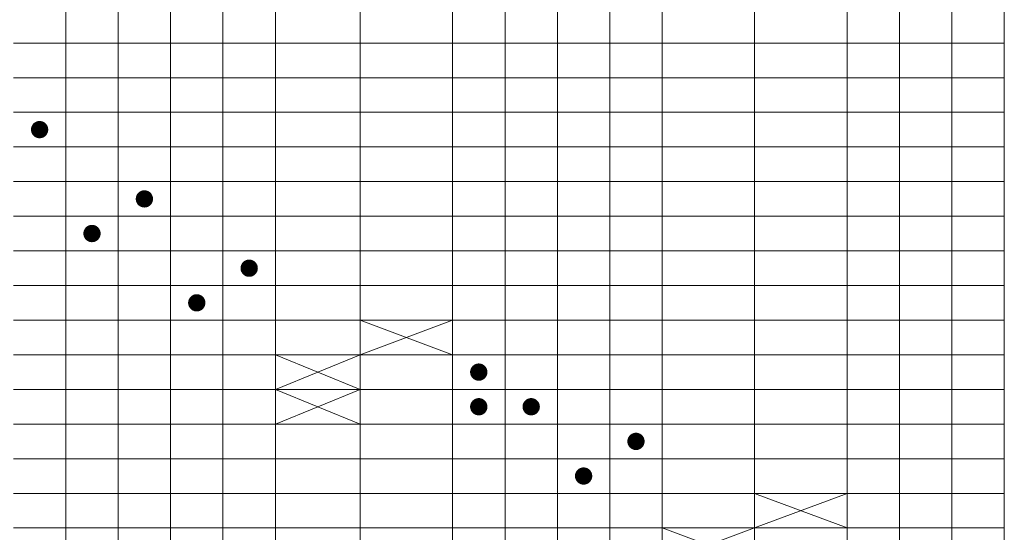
# Model space of a CAD drawing. Header units: millimetres. Extents: x 0 to 138, y 0 to 47.
# Tile 162 of 165: x 115 to 129, y 8 to 16. Entities that reach past the tile are written whole.
import ezdxf

# ---------------------------------------------------------------- set-up
doc = ezdxf.new("R2010")
doc.units = ezdxf.units.MM
doc.layers.add('PDF_Geomertry', color=7, linetype='Continuous')
doc.layers.add('PDF_Solid Fills', color=7, linetype='Continuous')

msp = doc.modelspace()

# ---------------------------------------------------------------- hatches: boundary and pattern name
at = {"layer": 'PDF_Solid Fills', "transparency": 33554559}
for points in [[(115.324, 14.185), (115.201, 14.201), (115.204, 14.217)], [(115.324, 14.185), (115.204, 14.217), (115.209, 14.232)], [(115.324, 14.185), (115.209, 14.232), (115.217, 14.247)], [(115.324, 14.185), (115.217, 14.247), (115.225, 14.261)], [(115.324, 14.185), (115.225, 14.261), (115.236, 14.273)], [(115.324, 14.185), (115.236, 14.273), (115.248, 14.284)], [(115.324, 14.185), (115.248, 14.284), (115.262, 14.293)], [(115.324, 14.185), (115.262, 14.293), (115.277, 14.3)], [(115.324, 14.185), (115.277, 14.3), (115.292, 14.305)], [(115.324, 14.185), (115.292, 14.305), (115.308, 14.309)], [(115.324, 14.185), (115.308, 14.309), (115.324, 14.31)], [(115.324, 14.185), (115.324, 14.31), (115.341, 14.309)], [(115.324, 14.185), (115.341, 14.309), (115.357, 14.305)], [(115.324, 14.185), (115.357, 14.305), (115.373, 14.3)], [(115.324, 14.185), (115.373, 14.3), (115.387, 14.293)], [(115.324, 14.185), (115.387, 14.293), (115.401, 14.284)], [(115.324, 14.185), (115.401, 14.284), (115.413, 14.273)], [(115.324, 14.185), (115.413, 14.273), (115.424, 14.261)], [(115.324, 14.185), (115.424, 14.261), (115.433, 14.247)], [(115.324, 14.185), (115.433, 14.247), (115.44, 14.232)], [(115.324, 14.185), (115.44, 14.232), (115.446, 14.217)], [(115.324, 14.185), (115.446, 14.217), (115.448, 14.201)], [(115.324, 14.185), (115.199, 14.185), (115.201, 14.201)], [(115.324, 14.185), (115.201, 14.168), (115.199, 14.185)], [(115.324, 14.185), (115.204, 14.152), (115.201, 14.168)], [(115.324, 14.185), (115.209, 14.137), (115.204, 14.152)], [(115.324, 14.185), (115.217, 14.122), (115.209, 14.137)], [(115.324, 14.185), (115.225, 14.108), (115.217, 14.122)], [(115.324, 14.185), (115.236, 14.096), (115.225, 14.108)], [(115.324, 14.185), (115.248, 14.085), (115.236, 14.096)], [(115.324, 14.185), (115.262, 14.076), (115.248, 14.085)], [(115.324, 14.185), (115.277, 14.069), (115.262, 14.076)], [(115.324, 14.185), (115.292, 14.064), (115.277, 14.069)], [(115.324, 14.185), (115.308, 14.061), (115.292, 14.064)], [(115.324, 14.185), (115.324, 14.06), (115.308, 14.061)], [(115.324, 14.185), (115.448, 14.201), (115.45, 14.185)], [(115.324, 14.185), (115.341, 14.061), (115.324, 14.06)], [(115.324, 14.185), (115.357, 14.064), (115.341, 14.061)], [(115.324, 14.185), (115.373, 14.069), (115.357, 14.064)], [(115.324, 14.185), (115.387, 14.076), (115.373, 14.069)], [(115.324, 14.185), (115.401, 14.085), (115.387, 14.076)], [(115.324, 14.185), (115.413, 14.096), (115.401, 14.085)], [(115.324, 14.185), (115.424, 14.108), (115.413, 14.096)], [(115.324, 14.185), (115.433, 14.122), (115.424, 14.108)], [(115.324, 14.185), (115.44, 14.137), (115.433, 14.122)], [(115.324, 14.185), (115.446, 14.152), (115.44, 14.137)], [(115.324, 14.185), (115.448, 14.168), (115.446, 14.152)], [(115.324, 14.185), (115.45, 14.185), (115.448, 14.168)], [(116.837, 13.184), (116.716, 13.216), (116.722, 13.231)], [(116.837, 13.184), (116.722, 13.231), (116.729, 13.246)], [(116.837, 13.184), (116.729, 13.246), (116.738, 13.26)], [(116.837, 13.184), (116.738, 13.26), (116.749, 13.272)], [(116.837, 13.184), (116.749, 13.272), (116.761, 13.283)], [(116.837, 13.184), (116.761, 13.283), (116.775, 13.292)], [(116.837, 13.184), (116.775, 13.292), (116.789, 13.299)], [(116.837, 13.184), (116.789, 13.299), (116.805, 13.304)], [(116.837, 13.184), (116.805, 13.304), (116.821, 13.308)], [(116.837, 13.184), (116.821, 13.308), (116.837, 13.309)], [(116.837, 13.184), (116.837, 13.309), (116.854, 13.308)], [(116.837, 13.184), (116.854, 13.308), (116.87, 13.304)], [(116.837, 13.184), (116.87, 13.304), (116.885, 13.299)], [(116.837, 13.184), (116.885, 13.299), (116.9, 13.292)], [(116.837, 13.184), (116.9, 13.292), (116.914, 13.283)], [(116.837, 13.184), (116.914, 13.283), (116.926, 13.272)], [(116.837, 13.184), (116.926, 13.272), (116.937, 13.26)], [(116.837, 13.184), (116.937, 13.26), (116.945, 13.246)], [(116.837, 13.184), (116.945, 13.246), (116.953, 13.231)], [(116.837, 13.184), (116.953, 13.231), (116.958, 13.216)], [(116.837, 13.184), (116.712, 13.184), (116.714, 13.2)], [(116.837, 13.184), (116.714, 13.167), (116.712, 13.184)], [(116.837, 13.184), (116.714, 13.2), (116.716, 13.216)], [(116.837, 13.184), (116.716, 13.151), (116.714, 13.167)], [(116.837, 13.184), (116.722, 13.136), (116.716, 13.151)], [(116.837, 13.184), (116.729, 13.121), (116.722, 13.136)], [(116.837, 13.184), (116.738, 13.107), (116.729, 13.121)], [(116.837, 13.184), (116.749, 13.095), (116.738, 13.107)], [(116.837, 13.184), (116.761, 13.084), (116.749, 13.095)], [(116.837, 13.184), (116.775, 13.075), (116.761, 13.084)], [(116.837, 13.184), (116.789, 13.068), (116.775, 13.075)], [(116.837, 13.184), (116.805, 13.063), (116.789, 13.068)], [(116.837, 13.184), (116.821, 13.06), (116.805, 13.063)], [(116.837, 13.184), (116.837, 13.059), (116.821, 13.06)], [(116.837, 13.184), (116.958, 13.216), (116.961, 13.2)], [(116.837, 13.184), (116.961, 13.2), (116.963, 13.184)], [(116.837, 13.184), (116.854, 13.06), (116.837, 13.059)], [(116.837, 13.184), (116.87, 13.063), (116.854, 13.06)], [(116.837, 13.184), (116.885, 13.068), (116.87, 13.063)], [(116.837, 13.184), (116.9, 13.075), (116.885, 13.068)], [(116.837, 13.184), (116.914, 13.084), (116.9, 13.075)], [(116.837, 13.184), (116.926, 13.095), (116.914, 13.084)], [(116.837, 13.184), (116.937, 13.107), (116.926, 13.095)], [(116.837, 13.184), (116.945, 13.121), (116.937, 13.107)], [(116.837, 13.184), (116.953, 13.136), (116.945, 13.121)], [(116.837, 13.184), (116.958, 13.151), (116.953, 13.136)], [(116.837, 13.184), (116.961, 13.167), (116.958, 13.151)], [(116.837, 13.184), (116.963, 13.184), (116.961, 13.167)], [(116.081, 12.683), (116.018, 12.791), (116.033, 12.799)], [(116.081, 12.683), (116.033, 12.799), (116.048, 12.804)], [(116.081, 12.683), (116.048, 12.804), (116.064, 12.807)], [(116.081, 12.683), (116.064, 12.807), (116.081, 12.808)], [(116.081, 12.683), (116.081, 12.808), (116.097, 12.807)], [(116.081, 12.683), (116.097, 12.807), (116.114, 12.804)], [(116.081, 12.683), (116.114, 12.804), (116.129, 12.799)], [(116.081, 12.683), (116.129, 12.799), (116.144, 12.791)], [(116.081, 12.683), (115.956, 12.683), (115.957, 12.7)], [(116.081, 12.683), (115.957, 12.667), (115.956, 12.683)], [(116.081, 12.683), (115.957, 12.7), (115.96, 12.715)], [(116.081, 12.683), (115.96, 12.651), (115.957, 12.667)], [(116.081, 12.683), (115.96, 12.715), (115.965, 12.731)], [(116.081, 12.683), (115.965, 12.635), (115.96, 12.651)], [(116.081, 12.683), (115.965, 12.731), (115.973, 12.746)], [(116.081, 12.683), (115.973, 12.621), (115.965, 12.635)], [(116.081, 12.683), (115.973, 12.746), (115.982, 12.759)], [(116.081, 12.683), (115.982, 12.607), (115.973, 12.621)], [(116.081, 12.683), (115.982, 12.759), (115.992, 12.772)], [(116.081, 12.683), (115.992, 12.595), (115.982, 12.607)], [(116.081, 12.683), (115.992, 12.772), (116.005, 12.783)], [(116.081, 12.683), (116.005, 12.584), (115.992, 12.595)], [(116.081, 12.683), (116.005, 12.783), (116.018, 12.791)], [(116.081, 12.683), (116.018, 12.575), (116.005, 12.584)], [(116.081, 12.683), (116.033, 12.568), (116.018, 12.575)], [(116.081, 12.683), (116.048, 12.562), (116.033, 12.568)], [(116.081, 12.683), (116.064, 12.559), (116.048, 12.562)], [(116.081, 12.683), (116.081, 12.558), (116.064, 12.559)], [(116.081, 12.683), (116.144, 12.791), (116.157, 12.783)], [(116.081, 12.683), (116.157, 12.783), (116.169, 12.772)], [(116.081, 12.683), (116.169, 12.772), (116.18, 12.759)], [(116.081, 12.683), (116.18, 12.759), (116.189, 12.746)], [(116.081, 12.683), (116.189, 12.746), (116.197, 12.731)], [(116.081, 12.683), (116.197, 12.731), (116.202, 12.715)], [(116.081, 12.683), (116.202, 12.715), (116.205, 12.7)], [(116.081, 12.683), (116.205, 12.7), (116.206, 12.683)], [(116.081, 12.683), (116.097, 12.559), (116.081, 12.558)], [(116.081, 12.683), (116.114, 12.562), (116.097, 12.559)], [(116.081, 12.683), (116.129, 12.568), (116.114, 12.562)], [(116.081, 12.683), (116.144, 12.575), (116.129, 12.568)], [(116.081, 12.683), (116.157, 12.584), (116.144, 12.575)], [(116.081, 12.683), (116.169, 12.595), (116.157, 12.584)], [(116.081, 12.683), (116.18, 12.607), (116.169, 12.595)], [(116.081, 12.683), (116.189, 12.621), (116.18, 12.607)], [(116.081, 12.683), (116.197, 12.635), (116.189, 12.621)], [(116.081, 12.683), (116.202, 12.651), (116.197, 12.635)], [(116.081, 12.683), (116.205, 12.667), (116.202, 12.651)], [(116.081, 12.683), (116.206, 12.683), (116.205, 12.667)], [(118.35, 12.183), (118.229, 12.215), (118.234, 12.23)], [(118.35, 12.183), (118.234, 12.23), (118.242, 12.245)], [(118.35, 12.183), (118.242, 12.245), (118.251, 12.259)], [(118.35, 12.183), (118.251, 12.259), (118.261, 12.271)], [(118.35, 12.183), (118.261, 12.271), (118.274, 12.282)], [(118.35, 12.183), (118.274, 12.282), (118.287, 12.291)], [(118.35, 12.183), (118.287, 12.291), (118.302, 12.298)], [(118.35, 12.183), (118.302, 12.298), (118.317, 12.303)], [(118.35, 12.183), (118.317, 12.303), (118.333, 12.307)], [(118.35, 12.183), (118.333, 12.307), (118.35, 12.308)], [(118.35, 12.183), (118.35, 12.308), (118.366, 12.307)], [(118.35, 12.183), (118.366, 12.307), (118.383, 12.303)], [(118.35, 12.183), (118.383, 12.303), (118.398, 12.298)], [(118.35, 12.183), (118.398, 12.298), (118.413, 12.291)], [(118.35, 12.183), (118.413, 12.291), (118.426, 12.282)], [(118.35, 12.183), (118.426, 12.282), (118.438, 12.271)], [(118.35, 12.183), (118.438, 12.271), (118.449, 12.259)], [(118.35, 12.183), (118.449, 12.259), (118.458, 12.245)], [(118.35, 12.183), (118.458, 12.245), (118.466, 12.23)], [(118.35, 12.183), (118.466, 12.23), (118.471, 12.215)], [(118.35, 12.183), (118.225, 12.183), (118.226, 12.199)], [(118.35, 12.183), (118.226, 12.166), (118.225, 12.183)], [(118.35, 12.183), (118.226, 12.199), (118.229, 12.215)], [(118.35, 12.183), (118.229, 12.15), (118.226, 12.166)], [(118.35, 12.183), (118.234, 12.135), (118.229, 12.15)], [(118.35, 12.183), (118.242, 12.12), (118.234, 12.135)], [(118.35, 12.183), (118.251, 12.107), (118.242, 12.12)], [(118.35, 12.183), (118.261, 12.094), (118.251, 12.107)], [(118.35, 12.183), (118.274, 12.083), (118.261, 12.094)], [(118.35, 12.183), (118.287, 12.074), (118.274, 12.083)], [(118.35, 12.183), (118.302, 12.067), (118.287, 12.074)], [(118.35, 12.183), (118.317, 12.062), (118.302, 12.067)], [(118.35, 12.183), (118.333, 12.059), (118.317, 12.062)], [(118.35, 12.183), (118.35, 12.058), (118.333, 12.059)], [(118.35, 12.183), (118.471, 12.215), (118.474, 12.199)], [(118.35, 12.183), (118.474, 12.199), (118.475, 12.183)], [(118.35, 12.183), (118.366, 12.059), (118.35, 12.058)], [(118.35, 12.183), (118.383, 12.062), (118.366, 12.059)], [(118.35, 12.183), (118.398, 12.067), (118.383, 12.062)], [(118.35, 12.183), (118.413, 12.074), (118.398, 12.067)], [(118.35, 12.183), (118.426, 12.083), (118.413, 12.074)], [(118.35, 12.183), (118.438, 12.094), (118.426, 12.083)], [(118.35, 12.183), (118.449, 12.107), (118.438, 12.094)], [(118.35, 12.183), (118.458, 12.12), (118.449, 12.107)], [(118.35, 12.183), (118.466, 12.135), (118.458, 12.12)], [(118.35, 12.183), (118.471, 12.15), (118.466, 12.135)], [(118.35, 12.183), (118.474, 12.166), (118.471, 12.15)], [(118.35, 12.183), (118.475, 12.183), (118.474, 12.166)], [(117.594, 11.682), (117.531, 11.79), (117.546, 11.798)], [(117.594, 11.682), (117.546, 11.798), (117.561, 11.803)], [(117.594, 11.682), (117.561, 11.803), (117.577, 11.806)], [(117.594, 11.682), (117.577, 11.806), (117.594, 11.807)], [(117.594, 11.682), (117.594, 11.807), (117.61, 11.806)], [(117.594, 11.682), (117.61, 11.806), (117.626, 11.803)], [(117.594, 11.682), (117.626, 11.803), (117.641, 11.798)], [(117.594, 11.682), (117.641, 11.798), (117.656, 11.79)], [(117.594, 11.682), (117.468, 11.682), (117.47, 11.699)], [(117.594, 11.682), (117.47, 11.666), (117.468, 11.682)], [(117.594, 11.682), (117.47, 11.699), (117.473, 11.714)], [(117.594, 11.682), (117.473, 11.65), (117.47, 11.666)], [(117.594, 11.682), (117.473, 11.714), (117.478, 11.73)], [(117.594, 11.682), (117.478, 11.634), (117.473, 11.65)], [(117.594, 11.682), (117.478, 11.73), (117.486, 11.745)], [(117.594, 11.682), (117.486, 11.62), (117.478, 11.634)], [(117.594, 11.682), (117.486, 11.745), (117.494, 11.758)], [(117.594, 11.682), (117.494, 11.606), (117.486, 11.62)], [(117.594, 11.682), (117.494, 11.758), (117.505, 11.771)], [(117.594, 11.682), (117.505, 11.594), (117.494, 11.606)], [(117.594, 11.682), (117.505, 11.771), (117.517, 11.781)], [(117.594, 11.682), (117.517, 11.583), (117.505, 11.594)], [(117.594, 11.682), (117.517, 11.781), (117.531, 11.79)], [(117.594, 11.682), (117.531, 11.573), (117.517, 11.583)], [(117.594, 11.682), (117.546, 11.567), (117.531, 11.573)], [(117.594, 11.682), (117.561, 11.561), (117.546, 11.567)], [(117.594, 11.682), (117.577, 11.558), (117.561, 11.561)], [(117.594, 11.682), (117.594, 11.557), (117.577, 11.558)], [(117.594, 11.682), (117.656, 11.79), (117.67, 11.781)], [(117.594, 11.682), (117.67, 11.781), (117.682, 11.771)], [(117.594, 11.682), (117.682, 11.771), (117.693, 11.758)], [(117.594, 11.682), (117.693, 11.758), (117.702, 11.745)], [(117.594, 11.682), (117.702, 11.745), (117.709, 11.73)], [(117.594, 11.682), (117.709, 11.73), (117.714, 11.714)], [(117.594, 11.682), (117.714, 11.714), (117.717, 11.699)], [(117.594, 11.682), (117.717, 11.699), (117.719, 11.682)], [(117.594, 11.682), (117.61, 11.558), (117.594, 11.557)], [(117.594, 11.682), (117.626, 11.561), (117.61, 11.558)], [(117.594, 11.682), (117.641, 11.567), (117.626, 11.561)], [(117.594, 11.682), (117.656, 11.573), (117.641, 11.567)], [(117.594, 11.682), (117.67, 11.583), (117.656, 11.573)], [(117.594, 11.682), (117.682, 11.594), (117.67, 11.583)], [(117.594, 11.682), (117.693, 11.606), (117.682, 11.594)], [(117.594, 11.682), (117.702, 11.62), (117.693, 11.606)], [(117.594, 11.682), (117.709, 11.634), (117.702, 11.62)], [(117.594, 11.682), (117.714, 11.65), (117.709, 11.634)], [(117.594, 11.682), (117.717, 11.666), (117.714, 11.65)], [(117.594, 11.682), (117.719, 11.682), (117.717, 11.666)], [(121.664, 10.681), (121.617, 10.796), (121.632, 10.802)], [(121.664, 10.681), (121.632, 10.802), (121.648, 10.805)], [(121.664, 10.681), (121.648, 10.805), (121.664, 10.806)], [(121.664, 10.681), (121.664, 10.806), (121.681, 10.805)], [(121.664, 10.681), (121.681, 10.805), (121.697, 10.802)], [(121.664, 10.681), (121.697, 10.802), (121.713, 10.796)], [(121.664, 10.681), (121.539, 10.681), (121.54, 10.697)], [(121.664, 10.681), (121.54, 10.665), (121.539, 10.681)], [(121.664, 10.681), (121.54, 10.697), (121.544, 10.714)], [(121.664, 10.681), (121.544, 10.648), (121.54, 10.665)], [(121.664, 10.681), (121.544, 10.714), (121.549, 10.729)], [(121.664, 10.681), (121.549, 10.633), (121.544, 10.648)], [(121.664, 10.681), (121.549, 10.729), (121.556, 10.744)], [(121.664, 10.681), (121.556, 10.619), (121.549, 10.633)], [(121.664, 10.681), (121.556, 10.744), (121.565, 10.757)], [(121.664, 10.681), (121.565, 10.605), (121.556, 10.619)], [(121.664, 10.681), (121.565, 10.757), (121.576, 10.77)], [(121.664, 10.681), (121.576, 10.592), (121.565, 10.605)], [(121.664, 10.681), (121.576, 10.77), (121.588, 10.78)], [(121.664, 10.681), (121.588, 10.582), (121.576, 10.592)], [(121.664, 10.681), (121.588, 10.78), (121.602, 10.789)], [(121.664, 10.681), (121.602, 10.573), (121.588, 10.582)], [(121.664, 10.681), (121.602, 10.789), (121.617, 10.796)], [(121.664, 10.681), (121.617, 10.566), (121.602, 10.573)], [(121.664, 10.681), (121.632, 10.56), (121.617, 10.566)], [(121.664, 10.681), (121.648, 10.557), (121.632, 10.56)], [(121.664, 10.681), (121.664, 10.556), (121.648, 10.557)], [(121.664, 10.681), (121.713, 10.796), (121.727, 10.789)], [(121.664, 10.681), (121.727, 10.789), (121.74, 10.78)], [(121.664, 10.681), (121.74, 10.78), (121.753, 10.77)], [(121.664, 10.681), (121.753, 10.77), (121.764, 10.757)], [(121.664, 10.681), (121.764, 10.757), (121.773, 10.744)], [(121.664, 10.681), (121.773, 10.744), (121.78, 10.729)], [(121.664, 10.681), (121.78, 10.729), (121.785, 10.714)], [(121.664, 10.681), (121.785, 10.714), (121.788, 10.697)], [(121.664, 10.681), (121.788, 10.697), (121.789, 10.681)], [(121.664, 10.681), (121.681, 10.557), (121.664, 10.556)], [(121.664, 10.681), (121.697, 10.56), (121.681, 10.557)], [(121.664, 10.681), (121.713, 10.566), (121.697, 10.56)], [(121.664, 10.681), (121.727, 10.573), (121.713, 10.566)], [(121.664, 10.681), (121.74, 10.582), (121.727, 10.573)], [(121.664, 10.681), (121.753, 10.592), (121.74, 10.582)], [(121.664, 10.681), (121.764, 10.605), (121.753, 10.592)], [(121.664, 10.681), (121.773, 10.619), (121.764, 10.605)], [(121.664, 10.681), (121.78, 10.633), (121.773, 10.619)], [(121.664, 10.681), (121.785, 10.648), (121.78, 10.633)], [(121.664, 10.681), (121.788, 10.665), (121.785, 10.648)], [(121.664, 10.681), (121.789, 10.681), (121.788, 10.665)], [(121.664, 10.18), (121.549, 10.228), (121.556, 10.243)], [(121.664, 10.18), (121.556, 10.243), (121.565, 10.257)], [(121.664, 10.18), (121.565, 10.257), (121.576, 10.269)], [(121.664, 10.18), (121.576, 10.269), (121.588, 10.28)], [(121.664, 10.18), (121.588, 10.28), (121.602, 10.289)], [(121.664, 10.18), (121.602, 10.289), (121.617, 10.296)], [(121.664, 10.18), (121.617, 10.296), (121.632, 10.301)], [(121.664, 10.18), (121.632, 10.301), (121.648, 10.305)], [(121.664, 10.18), (121.648, 10.305), (121.664, 10.306)], [(121.664, 10.18), (121.664, 10.306), (121.681, 10.305)], [(121.664, 10.18), (121.681, 10.305), (121.697, 10.301)], [(121.664, 10.18), (121.697, 10.301), (121.713, 10.296)], [(121.664, 10.18), (121.713, 10.296), (121.727, 10.289)], [(121.664, 10.18), (121.727, 10.289), (121.74, 10.28)], [(121.664, 10.18), (121.74, 10.28), (121.753, 10.269)], [(121.664, 10.18), (121.753, 10.269), (121.764, 10.257)], [(121.664, 10.18), (121.764, 10.257), (121.773, 10.243)], [(121.664, 10.18), (121.773, 10.243), (121.78, 10.228)], [(122.421, 10.18), (122.305, 10.228), (122.312, 10.243)], [(122.421, 10.18), (122.312, 10.243), (122.322, 10.257)], [(122.421, 10.18), (122.322, 10.257), (122.332, 10.269)], [(122.421, 10.18), (122.332, 10.269), (122.345, 10.28)], [(122.421, 10.18), (122.345, 10.28), (122.358, 10.289)], [(122.421, 10.18), (122.358, 10.289), (122.373, 10.296)], [(122.421, 10.18), (122.373, 10.296), (122.388, 10.301)], [(122.421, 10.18), (122.388, 10.301), (122.404, 10.305)], [(122.421, 10.18), (122.404, 10.305), (122.421, 10.306)], [(122.421, 10.18), (122.421, 10.306), (122.437, 10.305)], [(122.421, 10.18), (122.437, 10.305), (122.453, 10.301)], [(122.421, 10.18), (122.453, 10.301), (122.469, 10.296)], [(122.421, 10.18), (122.469, 10.296), (122.484, 10.289)], [(122.421, 10.18), (122.484, 10.289), (122.497, 10.28)], [(122.421, 10.18), (122.497, 10.28), (122.509, 10.269)], [(122.421, 10.18), (122.509, 10.269), (122.52, 10.257)], [(122.421, 10.18), (122.52, 10.257), (122.529, 10.243)], [(122.421, 10.18), (122.529, 10.243), (122.537, 10.228)], [(121.664, 10.18), (121.539, 10.18), (121.54, 10.197)], [(121.664, 10.18), (121.54, 10.164), (121.539, 10.18)], [(121.664, 10.18), (121.54, 10.197), (121.544, 10.213)], [(121.664, 10.18), (121.544, 10.148), (121.54, 10.164)], [(121.664, 10.18), (121.544, 10.213), (121.549, 10.228)], [(121.664, 10.18), (121.549, 10.132), (121.544, 10.148)], [(121.664, 10.18), (121.556, 10.118), (121.549, 10.132)], [(121.664, 10.18), (121.565, 10.105), (121.556, 10.118)], [(121.664, 10.18), (121.576, 10.092), (121.565, 10.105)], [(121.664, 10.18), (121.588, 10.081), (121.576, 10.092)], [(121.664, 10.18), (121.602, 10.072), (121.588, 10.081)], [(121.664, 10.18), (121.617, 10.065), (121.602, 10.072)], [(121.664, 10.18), (121.632, 10.06), (121.617, 10.065)], [(121.664, 10.18), (121.648, 10.056), (121.632, 10.06)], [(121.664, 10.18), (121.664, 10.055), (121.648, 10.056)], [(121.664, 10.18), (121.78, 10.228), (121.785, 10.213)], [(121.664, 10.18), (121.785, 10.213), (121.788, 10.197)], [(121.664, 10.18), (121.788, 10.197), (121.789, 10.18)], [(121.664, 10.18), (121.681, 10.056), (121.664, 10.055)], [(121.664, 10.18), (121.697, 10.06), (121.681, 10.056)], [(121.664, 10.18), (121.713, 10.065), (121.697, 10.06)], [(121.664, 10.18), (121.727, 10.072), (121.713, 10.065)], [(121.664, 10.18), (121.74, 10.081), (121.727, 10.072)], [(121.664, 10.18), (121.753, 10.092), (121.74, 10.081)], [(121.664, 10.18), (121.764, 10.105), (121.753, 10.092)], [(121.664, 10.18), (121.773, 10.118), (121.764, 10.105)], [(121.664, 10.18), (121.78, 10.132), (121.773, 10.118)], [(121.664, 10.18), (121.785, 10.148), (121.78, 10.132)], [(121.664, 10.18), (121.788, 10.164), (121.785, 10.148)], [(121.664, 10.18), (121.789, 10.18), (121.788, 10.164)], [(122.421, 10.18), (122.296, 10.18), (122.297, 10.197)], [(122.421, 10.18), (122.297, 10.164), (122.296, 10.18)], [(122.421, 10.18), (122.297, 10.197), (122.3, 10.213)], [(122.421, 10.18), (122.3, 10.148), (122.297, 10.164)], [(122.421, 10.18), (122.3, 10.213), (122.305, 10.228)], [(122.421, 10.18), (122.305, 10.132), (122.3, 10.148)], [(122.421, 10.18), (122.312, 10.118), (122.305, 10.132)], [(122.421, 10.18), (122.322, 10.105), (122.312, 10.118)], [(122.421, 10.18), (122.332, 10.092), (122.322, 10.105)], [(122.421, 10.18), (122.345, 10.081), (122.332, 10.092)], [(122.421, 10.18), (122.358, 10.072), (122.345, 10.081)], [(122.421, 10.18), (122.373, 10.065), (122.358, 10.072)], [(122.421, 10.18), (122.388, 10.06), (122.373, 10.065)], [(122.421, 10.18), (122.404, 10.056), (122.388, 10.06)], [(122.421, 10.18), (122.421, 10.055), (122.404, 10.056)], [(122.421, 10.18), (122.537, 10.228), (122.542, 10.213)], [(122.421, 10.18), (122.542, 10.213), (122.545, 10.197)], [(122.421, 10.18), (122.545, 10.197), (122.546, 10.18)], [(122.421, 10.18), (122.437, 10.056), (122.421, 10.055)], [(122.421, 10.18), (122.453, 10.06), (122.437, 10.056)], [(122.421, 10.18), (122.469, 10.065), (122.453, 10.06)], [(122.421, 10.18), (122.484, 10.072), (122.469, 10.065)], [(122.421, 10.18), (122.497, 10.081), (122.484, 10.072)], [(122.421, 10.18), (122.509, 10.092), (122.497, 10.081)], [(122.421, 10.18), (122.52, 10.105), (122.509, 10.092)], [(122.421, 10.18), (122.529, 10.118), (122.52, 10.105)], [(122.421, 10.18), (122.537, 10.132), (122.529, 10.118)], [(122.421, 10.18), (122.542, 10.148), (122.537, 10.132)], [(122.421, 10.18), (122.545, 10.164), (122.542, 10.148)], [(122.421, 10.18), (122.546, 10.18), (122.545, 10.164)], [(123.933, 9.68), (123.808, 9.68), (123.809, 9.696)], [(123.933, 9.68), (123.809, 9.663), (123.808, 9.68)], [(123.933, 9.68), (123.809, 9.696), (123.813, 9.713)], [(123.933, 9.68), (123.813, 9.648), (123.809, 9.663)], [(123.933, 9.68), (123.813, 9.713), (123.818, 9.728)], [(123.933, 9.68), (123.818, 9.632), (123.813, 9.648)], [(123.933, 9.68), (123.818, 9.728), (123.825, 9.743)], [(123.933, 9.68), (123.825, 9.617), (123.818, 9.632)], [(123.933, 9.68), (123.825, 9.743), (123.834, 9.756)], [(123.933, 9.68), (123.834, 9.604), (123.825, 9.617)], [(123.933, 9.68), (123.834, 9.756), (123.845, 9.768)], [(123.933, 9.68), (123.845, 9.591), (123.834, 9.604)], [(123.933, 9.68), (123.845, 9.768), (123.857, 9.779)], [(123.933, 9.68), (123.857, 9.581), (123.845, 9.591)], [(123.933, 9.68), (123.857, 9.779), (123.871, 9.789)], [(123.933, 9.68), (123.871, 9.572), (123.857, 9.581)], [(123.933, 9.68), (123.871, 9.789), (123.886, 9.795)], [(123.933, 9.68), (123.886, 9.564), (123.871, 9.572)], [(123.933, 9.68), (123.886, 9.795), (123.901, 9.801)], [(123.933, 9.68), (123.901, 9.559), (123.886, 9.564)], [(123.933, 9.68), (123.901, 9.801), (123.917, 9.804)], [(123.933, 9.68), (123.917, 9.556), (123.901, 9.559)], [(123.933, 9.68), (123.917, 9.804), (123.933, 9.805)], [(123.933, 9.68), (123.933, 9.555), (123.917, 9.556)], [(123.933, 9.68), (123.933, 9.805), (123.95, 9.804)], [(123.933, 9.68), (123.95, 9.804), (123.966, 9.801)], [(123.933, 9.68), (123.966, 9.801), (123.981, 9.795)], [(123.933, 9.68), (123.981, 9.795), (123.996, 9.789)], [(123.933, 9.68), (123.996, 9.789), (124.01, 9.779)], [(123.933, 9.68), (124.01, 9.779), (124.022, 9.768)], [(123.933, 9.68), (124.022, 9.768), (124.033, 9.756)], [(123.933, 9.68), (124.033, 9.756), (124.042, 9.743)], [(123.933, 9.68), (124.042, 9.743), (124.049, 9.728)], [(123.933, 9.68), (124.049, 9.728), (124.054, 9.713)], [(123.933, 9.68), (124.054, 9.713), (124.057, 9.696)], [(123.933, 9.68), (124.057, 9.696), (124.058, 9.68)], [(123.933, 9.68), (123.95, 9.556), (123.933, 9.555)], [(123.933, 9.68), (123.966, 9.559), (123.95, 9.556)], [(123.933, 9.68), (123.981, 9.564), (123.966, 9.559)], [(123.933, 9.68), (123.996, 9.572), (123.981, 9.564)], [(123.933, 9.68), (124.01, 9.581), (123.996, 9.572)], [(123.933, 9.68), (124.022, 9.591), (124.01, 9.581)], [(123.933, 9.68), (124.033, 9.604), (124.022, 9.591)], [(123.933, 9.68), (124.042, 9.617), (124.033, 9.604)], [(123.933, 9.68), (124.049, 9.632), (124.042, 9.617)], [(123.933, 9.68), (124.054, 9.648), (124.049, 9.632)], [(123.933, 9.68), (124.057, 9.663), (124.054, 9.648)], [(123.933, 9.68), (124.058, 9.68), (124.057, 9.663)], [(123.177, 9.179), (123.062, 9.228), (123.069, 9.242)], [(123.177, 9.179), (123.069, 9.242), (123.078, 9.255)], [(123.177, 9.179), (123.078, 9.255), (123.089, 9.268)], [(123.177, 9.179), (123.089, 9.268), (123.101, 9.279)], [(123.177, 9.179), (123.101, 9.279), (123.115, 9.288)], [(123.177, 9.179), (123.115, 9.288), (123.129, 9.295)], [(123.177, 9.179), (123.129, 9.295), (123.145, 9.3)], [(123.177, 9.179), (123.145, 9.3), (123.161, 9.303)], [(123.177, 9.179), (123.161, 9.303), (123.177, 9.304)], [(123.177, 9.179), (123.177, 9.304), (123.194, 9.303)], [(123.177, 9.179), (123.194, 9.303), (123.209, 9.3)], [(123.177, 9.179), (123.209, 9.3), (123.225, 9.295)], [(123.177, 9.179), (123.225, 9.295), (123.24, 9.288)], [(123.177, 9.179), (123.24, 9.288), (123.254, 9.279)], [(123.177, 9.179), (123.254, 9.279), (123.266, 9.268)], [(123.177, 9.179), (123.266, 9.268), (123.277, 9.255)], [(123.177, 9.179), (123.277, 9.255), (123.285, 9.242)], [(123.177, 9.179), (123.285, 9.242), (123.293, 9.228)], [(123.177, 9.179), (123.052, 9.179), (123.053, 9.196)], [(123.177, 9.179), (123.053, 9.163), (123.052, 9.179)], [(123.177, 9.179), (123.053, 9.196), (123.056, 9.212)], [(123.177, 9.179), (123.056, 9.147), (123.053, 9.163)], [(123.177, 9.179), (123.056, 9.212), (123.062, 9.228)], [(123.177, 9.179), (123.062, 9.132), (123.056, 9.147)], [(123.177, 9.179), (123.069, 9.117), (123.062, 9.132)], [(123.177, 9.179), (123.078, 9.103), (123.069, 9.117)], [(123.177, 9.179), (123.089, 9.091), (123.078, 9.103)], [(123.177, 9.179), (123.101, 9.08), (123.089, 9.091)], [(123.177, 9.179), (123.115, 9.071), (123.101, 9.08)], [(123.177, 9.179), (123.129, 9.064), (123.115, 9.071)], [(123.177, 9.179), (123.145, 9.059), (123.129, 9.064)], [(123.177, 9.179), (123.161, 9.055), (123.145, 9.059)], [(123.177, 9.179), (123.177, 9.054), (123.161, 9.055)], [(123.177, 9.179), (123.293, 9.228), (123.298, 9.212)], [(123.177, 9.179), (123.298, 9.212), (123.301, 9.196)], [(123.177, 9.179), (123.301, 9.196), (123.302, 9.179)], [(123.177, 9.179), (123.194, 9.055), (123.177, 9.054)], [(123.177, 9.179), (123.209, 9.059), (123.194, 9.055)], [(123.177, 9.179), (123.225, 9.064), (123.209, 9.059)], [(123.177, 9.179), (123.24, 9.071), (123.225, 9.064)], [(123.177, 9.179), (123.254, 9.08), (123.24, 9.071)], [(123.177, 9.179), (123.266, 9.091), (123.254, 9.08)], [(123.177, 9.179), (123.277, 9.103), (123.266, 9.091)], [(123.177, 9.179), (123.285, 9.117), (123.277, 9.103)], [(123.177, 9.179), (123.293, 9.132), (123.285, 9.117)], [(123.177, 9.179), (123.298, 9.147), (123.293, 9.132)], [(123.177, 9.179), (123.301, 9.163), (123.298, 9.147)], [(123.177, 9.179), (123.302, 9.179), (123.301, 9.163)]]:
    msp.add_hatch(color=256, dxfattribs=at).paths.add_polyline_path(points)

# ---------------------------------------------------------------- linework, layer by layer
at = {"layer": 'PDF_Geomertry', "lineweight": 15}
msp.add_lwpolyline([(73.993, 6.927), (129.25, 6.927), (129.25, 35.957), (73.993, 35.957), (73.993, 6.927)], close=True, dxfattribs=at)
for points in [[(119.952, 11.432), (121.286, 11.432), (121.286, 10.931), (119.952, 11.432), (119.952, 11.932), (121.286, 11.932), (121.286, 12.433), (122.043, 12.433), (122.043, 12.934), (122.799, 12.934), (122.799, 13.434), (123.555, 13.434), (123.555, 13.934), (124.311, 13.934), (124.311, 14.435), (125.646, 14.435), (125.646, 14.935), (126.981, 14.935), (126.981, 15.436), (127.738, 15.436), (127.738, 15.936), (128.494, 15.936), (128.494, 16.437), (129.25, 16.437)], [(114.946, 15.436), (115.703, 15.436), (115.703, 15.936)], [(114.946, 14.935), (115.703, 14.935), (115.703, 15.436), (116.459, 15.436), (116.459, 15.936)], [(114.946, 14.435), (115.703, 14.435), (115.703, 14.935), (116.459, 14.935), (116.459, 15.436), (117.215, 15.436), (117.215, 15.936)], [(114.946, 13.934), (115.703, 13.934), (115.703, 14.435), (116.459, 14.435), (116.459, 14.935), (117.215, 14.935), (117.215, 15.436), (117.972, 15.436), (117.972, 15.936)], [(114.946, 13.434), (115.703, 13.434), (115.703, 13.934), (116.459, 13.934), (116.459, 14.435), (117.215, 14.435), (117.215, 14.935), (117.972, 14.935), (117.972, 15.436), (118.728, 15.436), (118.728, 15.936)], [(114.946, 12.934), (115.703, 12.934), (115.703, 13.434), (116.459, 13.434), (116.459, 13.934), (117.215, 13.934), (117.215, 14.435), (117.972, 14.435), (117.972, 14.935), (118.728, 14.935), (118.728, 15.436), (119.952, 15.436), (119.952, 15.936)], [(114.946, 12.433), (115.703, 12.433), (115.703, 12.934), (116.459, 12.934), (116.459, 13.434), (117.215, 13.434), (117.215, 13.934), (117.972, 13.934), (117.972, 14.435), (118.728, 14.435), (118.728, 14.935), (119.952, 14.935), (119.952, 15.436), (121.286, 15.436), (121.286, 15.936)], [(114.946, 11.932), (115.703, 11.932), (115.703, 12.433), (116.459, 12.433), (116.459, 12.934), (117.215, 12.934), (117.215, 13.434), (117.972, 13.434), (117.972, 13.934), (118.728, 13.934), (118.728, 14.435), (119.952, 14.435), (119.952, 14.935), (121.286, 14.935), (121.286, 15.436), (122.043, 15.436), (122.043, 15.936)], [(114.946, 11.432), (115.703, 11.432), (115.703, 11.932), (116.459, 11.932), (116.459, 12.433), (117.215, 12.433), (117.215, 12.934), (117.972, 12.934), (117.972, 13.434), (118.728, 13.434), (118.728, 13.934), (119.952, 13.934), (119.952, 14.435), (121.286, 14.435), (121.286, 14.935), (122.043, 14.935), (122.043, 15.436), (122.799, 15.436), (122.799, 15.936)], [(114.946, 10.931), (115.703, 10.931), (115.703, 11.432), (116.459, 11.432), (116.459, 11.932), (117.215, 11.932), (117.215, 12.433), (117.972, 12.433), (117.972, 12.934), (118.728, 12.934), (118.728, 13.434), (119.952, 13.434), (119.952, 13.934), (121.286, 13.934), (121.286, 14.435), (122.043, 14.435), (122.043, 14.935), (122.799, 14.935), (122.799, 15.436), (123.555, 15.436), (123.555, 15.936)], [(114.946, 10.431), (115.703, 10.431), (115.703, 10.931), (116.459, 10.931), (116.459, 11.432), (117.215, 11.432), (117.215, 11.932), (117.972, 11.932), (117.972, 12.433), (118.728, 12.433), (118.728, 12.934), (119.952, 12.934), (119.952, 13.434), (121.286, 13.434), (121.286, 13.934), (122.043, 13.934), (122.043, 14.435), (122.799, 14.435), (122.799, 14.935), (123.555, 14.935), (123.555, 15.436), (124.311, 15.436), (124.311, 15.936)], [(114.946, 9.93), (115.703, 9.93), (115.703, 10.431), (116.459, 10.431), (116.459, 10.931), (117.215, 10.931), (117.215, 11.432), (117.972, 11.432), (117.972, 11.932), (118.728, 11.932), (118.728, 12.433), (119.952, 12.433), (119.952, 12.934), (121.286, 12.934), (121.286, 13.434), (122.043, 13.434), (122.043, 13.934), (122.799, 13.934), (122.799, 14.435), (123.555, 14.435), (123.555, 14.935), (124.311, 14.935), (124.311, 15.436), (125.646, 15.436), (125.646, 15.936)], [(114.946, 9.43), (115.703, 9.43), (115.703, 9.93), (116.459, 9.93), (116.459, 10.431), (117.215, 10.431), (117.215, 10.931), (117.972, 10.931), (117.972, 11.432), (118.728, 11.432), (118.728, 11.932), (119.952, 11.932), (119.952, 12.433), (121.286, 12.433), (121.286, 12.934), (122.043, 12.934), (122.043, 13.434), (122.799, 13.434), (122.799, 13.934), (123.555, 13.934), (123.555, 14.435), (124.311, 14.435), (124.311, 14.935), (125.646, 14.935), (125.646, 15.436), (126.981, 15.436), (126.981, 15.936)], [(118.728, 10.931), (119.952, 10.931), (119.952, 11.432), (118.728, 11.432), (118.728, 10.931), (119.952, 10.431), (118.728, 9.93), (118.728, 10.431), (119.952, 10.431), (119.952, 10.931), (121.286, 10.931), (121.286, 10.431), (119.952, 10.431), (119.952, 9.93), (118.728, 10.431), (119.952, 10.931), (121.286, 11.432), (121.286, 11.932), (122.043, 11.932), (122.043, 12.433), (122.799, 12.433), (122.799, 12.934), (123.555, 12.934), (123.555, 13.434), (124.311, 13.434), (124.311, 13.934), (125.646, 13.934), (125.646, 14.435), (126.981, 14.435), (126.981, 14.935), (127.738, 14.935), (127.738, 15.436), (128.494, 15.436), (128.494, 15.936)], [(121.286, 11.432), (122.043, 11.432), (122.043, 11.932), (122.799, 11.932), (122.799, 12.433), (123.555, 12.433), (123.555, 12.934), (124.311, 12.934), (124.311, 13.434), (125.646, 13.434), (125.646, 13.934), (126.981, 13.934), (126.981, 14.435), (127.738, 14.435), (127.738, 14.935), (128.494, 14.935), (128.494, 15.436), (129.25, 15.436)], [(121.286, 10.931), (122.043, 10.931), (122.043, 11.432), (122.799, 11.432), (122.799, 11.932), (123.555, 11.932), (123.555, 12.433), (124.311, 12.433), (124.311, 12.934), (125.646, 12.934), (125.646, 13.434), (126.981, 13.434), (126.981, 13.934), (127.738, 13.934), (127.738, 14.435), (128.494, 14.435), (128.494, 14.935), (129.25, 14.935)], [(119.952, 9.93), (121.286, 9.93), (121.286, 10.431), (122.043, 10.431), (122.043, 10.931), (122.799, 10.931), (122.799, 11.432), (123.555, 11.432), (123.555, 11.932), (124.311, 11.932), (124.311, 12.433), (125.646, 12.433), (125.646, 12.934), (126.981, 12.934), (126.981, 13.434), (127.738, 13.434), (127.738, 13.934), (128.494, 13.934), (128.494, 14.435), (129.25, 14.435)], [(117.972, 7.928), (117.972, 8.429), (118.728, 8.429), (118.728, 8.929), (119.952, 8.929), (119.952, 9.43), (121.286, 9.43), (121.286, 9.93), (122.043, 9.93), (122.043, 10.431), (122.799, 10.431), (122.799, 10.931), (123.555, 10.931), (123.555, 11.432), (124.311, 11.432), (124.311, 11.932), (125.646, 11.932), (125.646, 12.433), (126.981, 12.433), (126.981, 12.934), (127.738, 12.934), (127.738, 13.434), (128.494, 13.434), (128.494, 13.934), (129.25, 13.934)], [(118.728, 7.928), (118.728, 8.429), (119.952, 8.429), (119.952, 8.929), (121.286, 8.929), (121.286, 9.43), (122.043, 9.43), (122.043, 9.93), (122.799, 9.93), (122.799, 10.431), (123.555, 10.431), (123.555, 10.931), (124.311, 10.931), (124.311, 11.432), (125.646, 11.432), (125.646, 11.932), (126.981, 11.932), (126.981, 12.433), (127.738, 12.433), (127.738, 12.934), (128.494, 12.934), (128.494, 13.434), (129.25, 13.434)], [(119.952, 7.928), (119.952, 8.429), (121.286, 8.429), (121.286, 8.929), (122.043, 8.929), (122.043, 9.43), (122.799, 9.43), (122.799, 9.93), (123.555, 9.93), (123.555, 10.431), (124.311, 10.431), (124.311, 10.931), (125.646, 10.931), (125.646, 11.432), (126.981, 11.432), (126.981, 11.932), (127.738, 11.932), (127.738, 12.433), (128.494, 12.433), (128.494, 12.934), (129.25, 12.934)], [(118.728, 6.927), (118.728, 7.428), (119.952, 7.428), (119.952, 7.928), (121.286, 7.928), (121.286, 8.429), (122.043, 8.429), (122.043, 8.929), (122.799, 8.929), (122.799, 9.43), (123.555, 9.43), (123.555, 9.93), (124.311, 9.93), (124.311, 10.431), (125.646, 10.431), (125.646, 10.931), (126.981, 10.931), (126.981, 11.432), (127.738, 11.432), (127.738, 11.932), (128.494, 11.932), (128.494, 12.433), (129.25, 12.433)], [(119.952, 6.927), (119.952, 7.428), (121.286, 7.428), (121.286, 7.928), (122.043, 7.928), (122.043, 8.429), (122.799, 8.429), (122.799, 8.929), (123.555, 8.929), (123.555, 9.43), (124.311, 9.43), (124.311, 9.93), (125.646, 9.93), (125.646, 10.431), (126.981, 10.431), (126.981, 10.931), (127.738, 10.931), (127.738, 11.432), (128.494, 11.432), (128.494, 11.932), (129.25, 11.932)], [(121.286, 6.927), (121.286, 7.428), (122.043, 7.428), (122.043, 7.928), (122.799, 7.928), (122.799, 8.429), (123.555, 8.429), (123.555, 8.929), (124.311, 8.929), (124.311, 9.43), (125.646, 9.43), (125.646, 9.93), (126.981, 9.93), (126.981, 10.431), (127.738, 10.431), (127.738, 10.931), (128.494, 10.931), (128.494, 11.432), (129.25, 11.432)], [(114.946, 8.429), (115.703, 8.429), (115.703, 8.929), (116.459, 8.929), (116.459, 9.43), (117.215, 9.43), (117.215, 9.93), (117.972, 9.93), (117.972, 10.431), (118.728, 10.431), (118.728, 10.931), (117.972, 10.931), (117.972, 10.431), (117.215, 10.431), (117.215, 9.93), (116.459, 9.93), (116.459, 9.43), (115.703, 9.43), (115.703, 8.929), (114.946, 8.929)], [(125.646, 8.929), (126.981, 8.929), (126.981, 8.429), (125.646, 8.929), (125.646, 9.43), (126.981, 9.43), (126.981, 9.93), (127.738, 9.93), (127.738, 10.431), (128.494, 10.431), (128.494, 10.931), (129.25, 10.931)], [(124.311, 8.429), (125.646, 8.429), (125.646, 8.929), (124.311, 8.929), (124.311, 8.429), (125.646, 7.928), (124.311, 7.428), (124.311, 7.928), (125.646, 7.928), (125.646, 8.429), (126.981, 8.429), (126.981, 7.928), (125.646, 7.928), (125.646, 7.428), (124.311, 7.928), (125.646, 8.429), (126.981, 8.929), (126.981, 9.43), (127.738, 9.43), (127.738, 9.93), (128.494, 9.93), (128.494, 10.431), (129.25, 10.431)], [(114.946, 6.927), (114.946, 7.428), (115.703, 7.428), (115.703, 7.928), (116.459, 7.928), (116.459, 8.429), (117.215, 8.429), (117.215, 8.929), (117.972, 8.929), (117.972, 9.43), (118.728, 9.43), (118.728, 9.93), (117.972, 9.93), (117.972, 9.43), (117.215, 9.43), (117.215, 8.929), (116.459, 8.929), (116.459, 8.429), (115.703, 8.429), (115.703, 7.928), (114.946, 7.928), (114.946, 7.428), (114.19, 7.428), (114.19, 6.927)], [(115.703, 6.927), (115.703, 7.428), (116.459, 7.428), (116.459, 7.928), (117.215, 7.928), (117.215, 8.429), (117.972, 8.429), (117.972, 8.929), (118.728, 8.929), (118.728, 9.43), (119.952, 9.43), (119.952, 9.93), (118.728, 9.93)], [(126.981, 8.929), (127.738, 8.929), (127.738, 9.43), (128.494, 9.43), (128.494, 9.93), (129.25, 9.93)], [(126.981, 8.429), (127.738, 8.429), (127.738, 8.929), (128.494, 8.929), (128.494, 9.43), (129.25, 9.43)], [(125.646, 7.428), (126.981, 7.428), (126.981, 7.928), (127.738, 7.928), (127.738, 8.429), (128.494, 8.429), (128.494, 8.929), (129.25, 8.929)], [(122.799, 6.927), (122.799, 7.428), (123.555, 7.428), (123.555, 7.928), (124.311, 7.928), (124.311, 8.429), (123.555, 8.429), (123.555, 7.928), (122.799, 7.928), (122.799, 7.428), (122.043, 7.428), (122.043, 6.927)], [(126.981, 6.927), (126.981, 7.428), (127.738, 7.428), (127.738, 7.928), (128.494, 7.928), (128.494, 8.429), (129.25, 8.429)]]:
    msp.add_lwpolyline(points, dxfattribs=at)
at = {"layer": 'PDF_Geomertry', "lineweight": 0}
for points in [[(115.262, 14.185), (115.263, 14.176), (115.264, 14.169), (115.267, 14.161), (115.27, 14.153), (115.275, 14.146), (115.28, 14.14), (115.287, 14.135), (115.293, 14.13), (115.301, 14.127), (115.308, 14.124), (115.317, 14.123), (115.324, 14.122), (115.333, 14.123), (115.341, 14.124), (115.348, 14.127), (115.356, 14.13), (115.363, 14.135), (115.369, 14.14), (115.374, 14.146), (115.379, 14.153), (115.382, 14.161), (115.385, 14.169), (115.387, 14.176), (115.387, 14.185), (115.387, 14.193), (115.385, 14.201), (115.382, 14.208), (115.379, 14.216), (115.374, 14.223), (115.369, 14.229), (115.363, 14.234), (115.356, 14.239), (115.348, 14.242), (115.341, 14.245), (115.333, 14.247), (115.324, 14.247), (115.317, 14.247), (115.308, 14.245), (115.301, 14.242), (115.293, 14.239), (115.287, 14.234), (115.28, 14.229), (115.275, 14.223), (115.27, 14.216), (115.267, 14.208), (115.264, 14.201), (115.263, 14.193), (115.262, 14.185)], [(116.775, 13.184), (116.775, 13.175), (116.777, 13.167), (116.78, 13.16), (116.783, 13.152), (116.787, 13.146), (116.793, 13.14), (116.799, 13.134), (116.806, 13.129), (116.814, 13.126), (116.821, 13.123), (116.829, 13.121), (116.837, 13.121), (116.845, 13.121), (116.854, 13.123), (116.861, 13.126), (116.868, 13.129), (116.875, 13.134), (116.882, 13.14), (116.887, 13.146), (116.891, 13.152), (116.895, 13.16), (116.898, 13.167), (116.899, 13.175), (116.9, 13.184), (116.899, 13.192), (116.898, 13.2), (116.895, 13.208), (116.891, 13.215), (116.887, 13.221), (116.882, 13.228), (116.875, 13.233), (116.868, 13.238), (116.861, 13.242), (116.854, 13.244), (116.845, 13.246), (116.837, 13.246), (116.829, 13.246), (116.821, 13.244), (116.814, 13.242), (116.806, 13.238), (116.799, 13.233), (116.793, 13.228), (116.787, 13.221), (116.783, 13.215), (116.78, 13.208), (116.777, 13.2), (116.775, 13.192), (116.775, 13.184)], [(116.018, 12.683), (116.019, 12.675), (116.02, 12.667), (116.023, 12.659), (116.027, 12.652), (116.031, 12.645), (116.037, 12.639), (116.043, 12.633), (116.05, 12.629), (116.057, 12.625), (116.064, 12.623), (116.073, 12.621), (116.081, 12.621), (116.089, 12.621), (116.097, 12.623), (116.105, 12.625), (116.112, 12.629), (116.119, 12.633), (116.125, 12.639), (116.131, 12.645), (116.135, 12.652), (116.139, 12.659), (116.142, 12.667), (116.143, 12.675), (116.144, 12.683), (116.143, 12.691), (116.142, 12.699), (116.139, 12.707), (116.135, 12.714), (116.131, 12.721), (116.125, 12.727), (116.119, 12.733), (116.112, 12.737), (116.105, 12.741), (116.097, 12.744), (116.089, 12.745), (116.081, 12.746), (116.073, 12.745), (116.064, 12.744), (116.057, 12.741), (116.05, 12.737), (116.043, 12.733), (116.037, 12.727), (116.031, 12.721), (116.027, 12.714), (116.023, 12.707), (116.02, 12.699), (116.019, 12.691), (116.018, 12.683)], [(118.287, 12.183), (118.288, 12.174), (118.289, 12.166), (118.292, 12.159), (118.296, 12.151), (118.3, 12.144), (118.306, 12.138), (118.312, 12.133), (118.319, 12.128), (118.326, 12.125), (118.334, 12.122), (118.342, 12.12), (118.35, 12.12), (118.358, 12.12), (118.366, 12.122), (118.374, 12.125), (118.381, 12.128), (118.388, 12.133), (118.394, 12.138), (118.4, 12.144), (118.404, 12.151), (118.408, 12.159), (118.411, 12.166), (118.412, 12.174), (118.413, 12.183), (118.412, 12.19), (118.411, 12.199), (118.408, 12.207), (118.404, 12.214), (118.4, 12.221), (118.394, 12.227), (118.388, 12.232), (118.381, 12.237), (118.374, 12.24), (118.366, 12.243), (118.358, 12.244), (118.35, 12.245), (118.342, 12.244), (118.334, 12.243), (118.326, 12.24), (118.319, 12.237), (118.312, 12.232), (118.306, 12.227), (118.3, 12.221), (118.296, 12.214), (118.292, 12.207), (118.289, 12.199), (118.288, 12.19), (118.287, 12.183)], [(117.531, 11.682), (117.532, 11.674), (117.533, 11.666), (117.536, 11.658), (117.539, 11.651), (117.544, 11.644), (117.549, 11.638), (117.556, 11.632), (117.562, 11.628), (117.57, 11.624), (117.577, 11.621), (117.586, 11.62), (117.594, 11.62), (117.602, 11.62), (117.61, 11.621), (117.617, 11.624), (117.625, 11.628), (117.632, 11.632), (117.638, 11.638), (117.643, 11.644), (117.648, 11.651), (117.651, 11.658), (117.654, 11.666), (117.656, 11.674), (117.656, 11.682), (117.656, 11.69), (117.654, 11.698), (117.651, 11.706), (117.648, 11.713), (117.643, 11.72), (117.638, 11.726), (117.632, 11.732), (117.625, 11.736), (117.617, 11.74), (117.61, 11.743), (117.602, 11.744), (117.594, 11.745), (117.586, 11.744), (117.577, 11.743), (117.57, 11.74), (117.562, 11.736), (117.556, 11.732), (117.549, 11.726), (117.544, 11.72), (117.539, 11.713), (117.536, 11.706), (117.533, 11.698), (117.532, 11.69), (117.531, 11.682)], [(121.602, 10.681), (121.603, 10.673), (121.604, 10.665), (121.607, 10.657), (121.61, 10.65), (121.615, 10.643), (121.62, 10.637), (121.627, 10.631), (121.633, 10.627), (121.64, 10.623), (121.648, 10.62), (121.657, 10.619), (121.664, 10.619), (121.673, 10.619), (121.681, 10.62), (121.688, 10.623), (121.696, 10.627), (121.703, 10.631), (121.709, 10.637), (121.714, 10.643), (121.719, 10.65), (121.722, 10.657), (121.725, 10.665), (121.727, 10.673), (121.727, 10.681), (121.727, 10.689), (121.725, 10.697), (121.722, 10.705), (121.719, 10.712), (121.714, 10.719), (121.709, 10.725), (121.703, 10.731), (121.696, 10.735), (121.688, 10.739), (121.681, 10.742), (121.673, 10.743), (121.664, 10.744), (121.657, 10.743), (121.648, 10.742), (121.64, 10.739), (121.633, 10.735), (121.627, 10.731), (121.62, 10.725), (121.615, 10.719), (121.61, 10.712), (121.607, 10.705), (121.604, 10.697), (121.603, 10.689), (121.602, 10.681)], [(121.602, 10.18), (121.603, 10.172), (121.604, 10.164), (121.607, 10.156), (121.61, 10.149), (121.615, 10.142), (121.62, 10.136), (121.627, 10.131), (121.633, 10.126), (121.64, 10.123), (121.648, 10.12), (121.657, 10.119), (121.664, 10.118), (121.673, 10.119), (121.681, 10.12), (121.688, 10.123), (121.696, 10.126), (121.703, 10.131), (121.709, 10.136), (121.714, 10.142), (121.719, 10.149), (121.722, 10.156), (121.725, 10.164), (121.727, 10.172), (121.727, 10.18), (121.727, 10.189), (121.725, 10.197), (121.722, 10.205), (121.719, 10.212), (121.714, 10.219), (121.709, 10.225), (121.703, 10.23), (121.696, 10.235), (121.688, 10.238), (121.681, 10.241), (121.673, 10.243), (121.664, 10.243), (121.657, 10.243), (121.648, 10.241), (121.64, 10.238), (121.633, 10.235), (121.627, 10.23), (121.62, 10.225), (121.615, 10.219), (121.61, 10.212), (121.607, 10.205), (121.604, 10.197), (121.603, 10.189), (121.602, 10.18)], [(122.358, 10.18), (122.359, 10.172), (122.36, 10.164), (122.363, 10.156), (122.367, 10.149), (122.371, 10.142), (122.377, 10.136), (122.383, 10.131), (122.389, 10.126), (122.397, 10.123), (122.404, 10.12), (122.413, 10.119), (122.421, 10.118), (122.429, 10.119), (122.437, 10.12), (122.445, 10.123), (122.452, 10.126), (122.459, 10.131), (122.465, 10.136), (122.47, 10.142), (122.475, 10.149), (122.479, 10.156), (122.481, 10.164), (122.483, 10.172), (122.484, 10.18), (122.483, 10.189), (122.481, 10.197), (122.479, 10.205), (122.475, 10.212), (122.47, 10.219), (122.465, 10.225), (122.459, 10.23), (122.452, 10.235), (122.445, 10.238), (122.437, 10.241), (122.429, 10.243), (122.421, 10.243), (122.413, 10.243), (122.404, 10.241), (122.397, 10.238), (122.389, 10.235), (122.383, 10.23), (122.377, 10.225), (122.371, 10.219), (122.367, 10.212), (122.363, 10.205), (122.36, 10.197), (122.359, 10.189), (122.358, 10.18)], [(123.871, 9.68), (123.872, 9.672), (123.873, 9.664), (123.876, 9.656), (123.879, 9.649), (123.884, 9.642), (123.889, 9.636), (123.896, 9.63), (123.902, 9.626), (123.909, 9.622), (123.917, 9.619), (123.926, 9.618), (123.933, 9.617), (123.942, 9.618), (123.95, 9.619), (123.957, 9.622), (123.965, 9.626), (123.972, 9.63), (123.978, 9.636), (123.983, 9.642), (123.988, 9.649), (123.991, 9.656), (123.994, 9.664), (123.996, 9.672), (123.996, 9.68), (123.996, 9.688), (123.994, 9.696), (123.991, 9.704), (123.988, 9.711), (123.983, 9.718), (123.978, 9.724), (123.972, 9.73), (123.965, 9.734), (123.957, 9.738), (123.95, 9.741), (123.942, 9.742), (123.933, 9.743), (123.926, 9.742), (123.917, 9.741), (123.909, 9.738), (123.902, 9.734), (123.896, 9.73), (123.889, 9.724), (123.884, 9.718), (123.879, 9.711), (123.876, 9.704), (123.873, 9.696), (123.872, 9.688), (123.871, 9.68)], [(123.115, 9.179), (123.115, 9.172), (123.117, 9.163), (123.119, 9.155), (123.123, 9.148), (123.127, 9.142), (123.133, 9.135), (123.139, 9.13), (123.146, 9.125), (123.153, 9.122), (123.161, 9.119), (123.169, 9.118), (123.177, 9.117), (123.185, 9.118), (123.193, 9.119), (123.201, 9.122), (123.208, 9.125), (123.215, 9.13), (123.221, 9.135), (123.227, 9.142), (123.231, 9.148), (123.235, 9.155), (123.237, 9.163), (123.239, 9.172), (123.24, 9.179), (123.239, 9.188), (123.237, 9.196), (123.235, 9.203), (123.231, 9.211), (123.227, 9.218), (123.221, 9.224), (123.215, 9.229), (123.208, 9.234), (123.201, 9.237), (123.193, 9.24), (123.185, 9.242), (123.177, 9.242), (123.169, 9.242), (123.161, 9.24), (123.153, 9.237), (123.146, 9.234), (123.139, 9.229), (123.133, 9.224), (123.127, 9.218), (123.123, 9.211), (123.119, 9.203), (123.117, 9.196), (123.115, 9.188), (123.115, 9.179)]]:
    msp.add_lwpolyline(points, close=True, dxfattribs=at)

doc.saveas('drawing.dxf')
